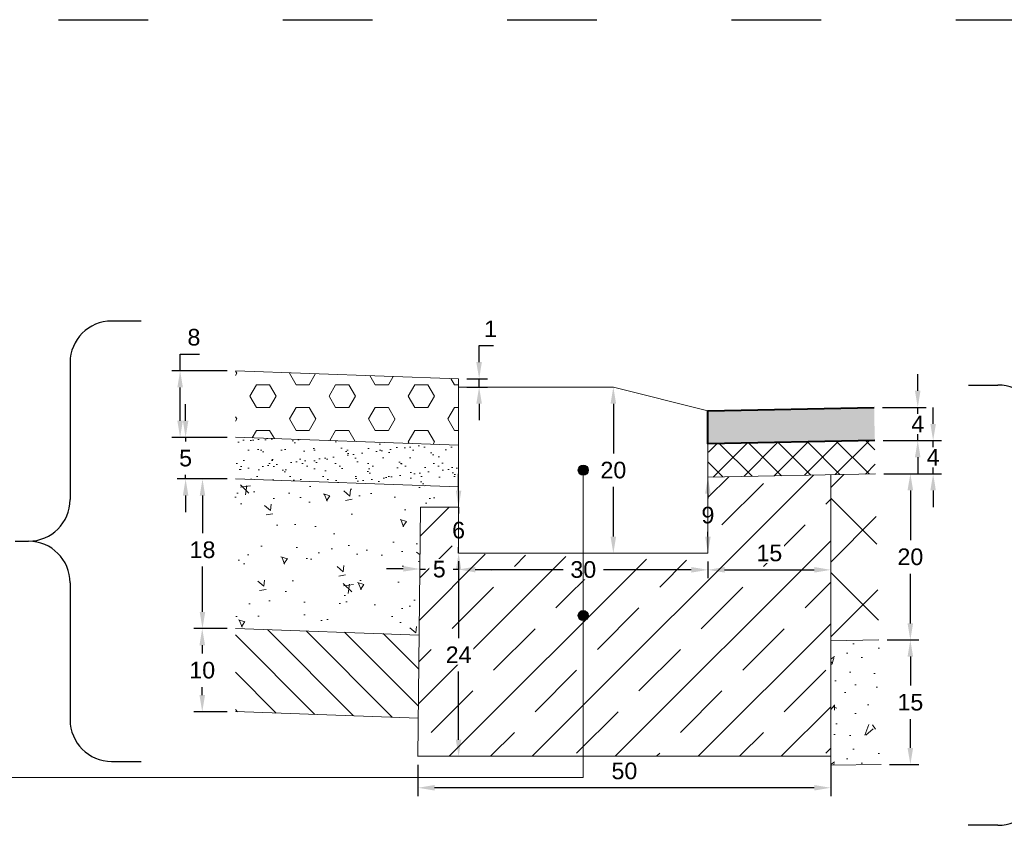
# Model space of a CAD drawing. Header units: millimetres. Extents: x 2422 to 2697, y 999 to 1037.
# Tile 8 of 48: x 2666.396 to 2667.581, y 999.343 to 1000.313. Entities that reach past the tile are written whole.
import ezdxf

# ---------------------------------------------------------------- set-up
doc = ezdxf.new("R2010")
doc.units = ezdxf.units.MM
doc.linetypes.add('ACAD_ISO03W100', pattern=[30, 12, -18])
for name, color, linetype, lineweight, true_color in [('1_warstwa_ścier.', 7, 'Continuous', 15, 0x636363), ('2_warstwa_wiąż.', 7, 'Continuous', 13, 0x8d8268), ('_PN-nawierzchnia_asfalt', 250, 'Continuous', 40, 0x333333), ('Ulepszone_podloze_stab.', 7, 'Continuous', 13, 0x99410b)]:
    doc.layers.add(name, color=color, linetype=linetype, lineweight=lineweight, true_color=true_color)
doc.layers.add('1_warstwa_ścier._wypel', color=7, linetype='Continuous', true_color=0x636363, transparency=0.7)
doc.layers.add('4_podbudowa_pom.', color=7, linetype='Continuous', true_color=0x906713)
for name, color, linetype, lineweight in [('_JB_Opisowe', 7, 'Continuous', 0), ('_JB_Podsypka', 30, 'Continuous', 9), ('_JB_Wypełnienie_Ronda', 7, 'Continuous', 9), ('_JB_Ława', 1, 'Continuous', 13), ('_PN-konstrukcja_linie', 7, 'Continuous', 18), ('_SZK-wymiary_0.2', 7, 'Continuous', 15), ('kraweznik', 5, 'Continuous', 13)]:
    doc.layers.add(name, color=color, linetype=linetype, lineweight=lineweight)
doc.layers.add('_SZK-opis_0.2', color=7, linetype='Continuous')
doc.layers.add('TEMP', color=80, linetype='Continuous', plot=False)
doc.styles.add('standard szczeg', font='arial.ttf', dxfattribs={"height": 0.02})
doc.dimstyles.new('p normalny szczeg.', dxfattribs={"dimtxt": 0.02, "dimasz": 0.02, "dimexe": 0.01, "dimexo": 0.01, "dimgap": 0.01, "dimtad": 1, "dimtih": 1, "dimtoh": 1, "dimdec": 0, "dimlfac": 100, "dimzin": 1, "dimtxsty": 'standard szczeg', "dimcen": 2.5, "dimazin": 0, "dimtfac": 1, "dimtdec": 0, "dimtmove": 0, "dimatfit": 3, "dimfxl": 1, "dimarcsym": 0})

# ---------------------------------------------------------------- blocks, each defined once
blk = doc.blocks.new('*D299')
at = {"layer": '_SZK-wymiary_0.2', "color": 0, "lineweight": -2, "transparency": 16777216}
for p, q in [((2667.4396, 999.5662), (2667.4776, 999.5662)), ((2667.4676, 999.5462), (2667.4676, 999.5115)), ((2667.4676, 999.4363), (2667.4676, 999.471)), ((2667.4426, 999.4163), (2667.4776, 999.4163))]:
    blk.add_line(p, q, dxfattribs=at)
at = {"layer": '_SZK-wymiary_0.2', "color": 0, "transparency": 16777216}
for points in [[(2667.4642, 999.5462), (2667.4709, 999.5462), (2667.4676, 999.5662)], [(2667.4642, 999.4363), (2667.4709, 999.4363), (2667.4676, 999.4163)]]:
    blk.add_solid(points, dxfattribs=at)
at = {"layer": 'Defpoints', "color": 0, "transparency": 16777216}
for p in [(2667.4296, 999.5662), (2667.4326, 999.4163), (2667.4676, 999.4163)]:
    blk.add_point(p, dxfattribs=at)
at = {"layer": '_SZK-wymiary_0.2', "color": 0, "transparency": 16777216, "insert": (2667.4676, 999.4912), "char_height": 0.02, "attachment_point": 5, "style": 'standard szczeg'}
blk.add_mtext('15', dxfattribs=at)
blk = doc.blocks.new('*D300')
at = {"layer": '_SZK-wymiary_0.2', "color": 0, "lineweight": -2, "transparency": 16777216}
for p, q in [((2667.4356, 999.7662), (2667.4776, 999.7662)), ((2667.4676, 999.7462), (2667.4676, 999.6864)), ((2667.4676, 999.5862), (2667.4676, 999.646)), ((2667.4396, 999.5662), (2667.4776, 999.5662))]:
    blk.add_line(p, q, dxfattribs=at)
at = {"layer": '_SZK-wymiary_0.2', "color": 0, "transparency": 16777216}
for points in [[(2667.4642, 999.7462), (2667.4709, 999.7462), (2667.4676, 999.7662)], [(2667.4642, 999.5862), (2667.4709, 999.5862), (2667.4676, 999.5662)]]:
    blk.add_solid(points, dxfattribs=at)
at = {"layer": 'Defpoints', "color": 0, "transparency": 16777216}
for p in [(2667.4256, 999.7662), (2667.4296, 999.5662), (2667.4676, 999.5662)]:
    blk.add_point(p, dxfattribs=at)
at = {"layer": '_SZK-wymiary_0.2', "color": 0, "transparency": 16777216, "insert": (2667.4676, 999.6662), "char_height": 0.02, "attachment_point": 5, "style": 'standard szczeg'}
blk.add_mtext('20', dxfattribs=at)
blk = doc.blocks.new('*D301')
at = {"layer": '_SZK-wymiary_0.2', "color": 0, "lineweight": -2, "transparency": 16777216}
for p, q in [((2667.4765, 999.8662), (2667.4765, 999.8862)), ((2667.434, 999.8462), (2667.4865, 999.8462)), ((2667.4765, 999.8062), (2667.4765, 999.8462)), ((2667.4348, 999.8062), (2667.4865, 999.8062)), ((2667.4765, 999.7862), (2667.4765, 999.7662))]:
    blk.add_line(p, q, dxfattribs=at)
at = {"layer": '_SZK-wymiary_0.2', "color": 0, "transparency": 16777216}
for points in [[(2667.4731, 999.8662), (2667.4798, 999.8662), (2667.4765, 999.8462)], [(2667.4731, 999.7862), (2667.4798, 999.7862), (2667.4765, 999.8062)]]:
    blk.add_solid(points, dxfattribs=at)
at = {"layer": 'Defpoints', "color": 0, "transparency": 16777216}
for p in [(2667.424, 999.8462), (2667.4765, 999.8462), (2667.4248, 999.8062)]:
    blk.add_point(p, dxfattribs=at)
at = {"layer": '_SZK-wymiary_0.2', "color": 0, "transparency": 16777216, "insert": (2667.4765, 999.8262), "char_height": 0.02, "attachment_point": 5, "style": 'standard szczeg', "bg_fill": 3, "box_fill_scale": 1.1, "bg_fill_color": 256, "bg_fill_true_color": 13158600, "bg_fill_transparency": 0}
blk.add_mtext('4', dxfattribs=at)
blk = doc.blocks.new('*D302')
at = {"layer": '_SZK-wymiary_0.2', "color": 0, "lineweight": -2, "transparency": 16777216}
for p, q in [((2667.495, 999.8262), (2667.495, 999.8462)), ((2667.4348, 999.8062), (2667.505, 999.8062)), ((2667.495, 999.7662), (2667.495, 999.8062)), ((2667.4356, 999.7662), (2667.505, 999.7662)), ((2667.495, 999.7462), (2667.495, 999.7262))]:
    blk.add_line(p, q, dxfattribs=at)
at = {"layer": '_SZK-wymiary_0.2', "color": 0, "transparency": 16777216}
for points in [[(2667.4917, 999.8262), (2667.4983, 999.8262), (2667.495, 999.8062)], [(2667.4917, 999.7462), (2667.4983, 999.7462), (2667.495, 999.7662)]]:
    blk.add_solid(points, dxfattribs=at)
at = {"layer": 'Defpoints', "color": 0, "transparency": 16777216}
for p in [(2667.4248, 999.8062), (2667.495, 999.8062), (2667.4256, 999.7662)]:
    blk.add_point(p, dxfattribs=at)
at = {"layer": '_SZK-wymiary_0.2', "color": 0, "transparency": 16777216, "insert": (2667.495, 999.7862), "char_height": 0.02, "attachment_point": 5, "style": 'standard szczeg', "bg_fill": 3, "box_fill_scale": 1.1, "bg_fill_color": 256, "bg_fill_true_color": 13158600, "bg_fill_transparency": 0}
blk.add_mtext('4', dxfattribs=at)
blk = doc.blocks.new('*D303')
at = {"layer": '_SZK-wymiary_0.2', "color": 0, "lineweight": -2, "transparency": 16777216}
for p, q in [((2666.9487, 999.9006), (2666.9487, 999.9206)), ((2666.9487, 999.9206), (2666.966, 999.9206)), ((2666.934, 999.8806), (2666.9587, 999.8806)), ((2666.9487, 999.8706), (2666.9487, 999.8806)), ((2666.934, 999.8706), (2666.9587, 999.8706)), ((2666.9487, 999.8506), (2666.9487, 999.8306))]:
    blk.add_line(p, q, dxfattribs=at)
at = {"layer": '_SZK-wymiary_0.2', "color": 0, "transparency": 16777216}
for points in [[(2666.9453, 999.9006), (2666.952, 999.9006), (2666.9487, 999.8806)], [(2666.9453, 999.8506), (2666.952, 999.8506), (2666.9487, 999.8706)]]:
    blk.add_solid(points, dxfattribs=at)
at = {"layer": 'Defpoints', "color": 0, "transparency": 16777216}
for p in [(2666.924, 999.8806), (2666.9487, 999.8806), (2666.924, 999.8706)]:
    blk.add_point(p, dxfattribs=at)
at = {"layer": '_SZK-wymiary_0.2', "color": 0, "transparency": 16777216, "insert": (2666.9624, 999.9407), "char_height": 0.02, "attachment_point": 5, "style": 'standard szczeg', "bg_fill": 3, "box_fill_scale": 1.1, "bg_fill_color": 256, "bg_fill_true_color": 13158600, "bg_fill_transparency": 0}
blk.add_mtext('1', dxfattribs=at)
blk = doc.blocks.new('*D304')
at = {"layer": '_SZK-wymiary_0.2', "color": 0, "lineweight": -2, "transparency": 16777216}
for p, q in [((2667.1102, 999.8506), (2667.1102, 999.7908)), ((2667.1102, 999.6906), (2667.1102, 999.7504))]:
    blk.add_line(p, q, dxfattribs=at)
at = {"layer": '_SZK-wymiary_0.2', "color": 0, "transparency": 16777216}
for points in [[(2667.1068, 999.8506), (2667.1135, 999.8506), (2667.1102, 999.8706)], [(2667.1068, 999.6906), (2667.1135, 999.6906), (2667.1102, 999.6706)]]:
    blk.add_solid(points, dxfattribs=at)
at = {"layer": 'Defpoints', "color": 0, "transparency": 16777216}
for p in [(2667.1102, 999.8706), (2667.1102, 999.6706), (2667.1102, 999.6706)]:
    blk.add_point(p, dxfattribs=at)
at = {"layer": '_SZK-wymiary_0.2', "color": 0, "transparency": 16777216, "insert": (2667.1102, 999.7706), "char_height": 0.02, "attachment_point": 5, "style": 'standard szczeg', "bg_fill": 3, "box_fill_scale": 1.1, "bg_fill_color": 256, "bg_fill_true_color": 13158600, "bg_fill_transparency": 0}
blk.add_mtext('20', dxfattribs=at)
blk = doc.blocks.new('*D338')
at = {"layer": '_SZK-wymiary_0.2', "color": 0, "lineweight": -2, "transparency": 16777216}
for p, q in [((2666.875, 999.416), (2666.875, 999.3783)), ((2667.3719, 999.4162), (2667.3719, 999.3783)), ((2667.3519, 999.3883), (2666.895, 999.3883))]:
    blk.add_line(p, q, dxfattribs=at)
at = {"layer": '_SZK-wymiary_0.2', "color": 0, "transparency": 16777216}
for points in [[(2666.895, 999.3916), (2666.895, 999.385), (2666.875, 999.3883)], [(2667.3519, 999.3916), (2667.3519, 999.385), (2667.3719, 999.3883)]]:
    blk.add_solid(points, dxfattribs=at)
at = {"layer": 'Defpoints', "color": 0, "transparency": 16777216}
for p in [(2666.875, 999.426), (2667.3719, 999.4262), (2666.875, 999.3883)]:
    blk.add_point(p, dxfattribs=at)
at = {"layer": '_SZK-wymiary_0.2', "color": 0, "transparency": 16777216, "insert": (2667.1235, 999.4085), "char_height": 0.02, "attachment_point": 5, "style": 'standard szczeg', "bg_fill": 3, "box_fill_scale": 1.1, "bg_fill_color": 256, "bg_fill_true_color": 13158600, "bg_fill_transparency": 0}
blk.add_mtext('50', dxfattribs=at)
blk = doc.blocks.new('*D339')
at = {"layer": '_SZK-wymiary_0.2', "color": 0, "lineweight": -2, "transparency": 16777216}
for p, q in [((2666.924, 999.6611), (2666.924, 999.6411)), ((2667.224, 999.6606), (2667.224, 999.6406)), ((2666.944, 999.6511), (2667.0497, 999.6509)), ((2667.204, 999.6507), (2667.0983, 999.6508))]:
    blk.add_line(p, q, dxfattribs=at)
at = {"layer": '_SZK-wymiary_0.2', "color": 0, "transparency": 16777216}
for points in [[(2666.944, 999.6544), (2666.944, 999.6478), (2666.924, 999.6511)], [(2667.204, 999.654), (2667.204, 999.6473), (2667.224, 999.6506)]]:
    blk.add_solid(points, dxfattribs=at)
at = {"layer": 'Defpoints', "color": 0, "transparency": 16777216}
for p in [(2666.924, 999.6711), (2667.224, 999.6706), (2667.224, 999.6506)]:
    blk.add_point(p, dxfattribs=at)
at = {"layer": '_SZK-wymiary_0.2', "color": 0, "transparency": 16777216, "insert": (2667.074, 999.6509), "char_height": 0.02, "attachment_point": 5, "style": 'standard szczeg', "bg_fill": 3, "box_fill_scale": 1.1, "bg_fill_color": 256, "bg_fill_true_color": 13158600, "bg_fill_transparency": 0}
blk.add_mtext('30', dxfattribs=at)
blk = doc.blocks.new('*D340')
at = {"layer": '_SZK-wymiary_0.2', "color": 0, "lineweight": -2, "transparency": 16777216}
for p, q in [((2666.8574, 999.6518), (2666.8374, 999.652)), ((2666.8774, 999.6516), (2666.8841, 999.6515)), ((2666.924, 999.6511), (2666.9173, 999.6512)), ((2666.944, 999.6509), (2666.964, 999.6507))]:
    blk.add_line(p, q, dxfattribs=at)
at = {"layer": '_SZK-wymiary_0.2', "color": 0, "transparency": 16777216}
for points in [[(2666.8575, 999.6552), (2666.8574, 999.6485), (2666.8774, 999.6516)], [(2666.944, 999.6542), (2666.9439, 999.6476), (2666.924, 999.6511)]]:
    blk.add_solid(points, dxfattribs=at)
at = {"layer": 'Defpoints', "color": 0, "transparency": 16777216}
for p in [(2666.8774, 999.6516), (2666.8774, 999.6516), (2666.924, 999.6511)]:
    blk.add_point(p, dxfattribs=at)
at = {"layer": '_SZK-wymiary_0.2', "color": 0, "transparency": 16777216, "insert": (2666.9007, 999.6514), "char_height": 0.02, "attachment_point": 5, "style": 'standard szczeg', "bg_fill": 3, "box_fill_scale": 1.1, "bg_fill_color": 256, "bg_fill_true_color": 13158600, "bg_fill_transparency": 0}
blk.add_mtext('5', dxfattribs=at)
blk = doc.blocks.new('*D341')
at = {"layer": '_SZK-wymiary_0.2', "color": 0, "lineweight": -2, "transparency": 16777216}
blk.add_line((2667.244, 999.6506), (2667.3519, 999.6506), dxfattribs=at)
at = {"layer": '_SZK-wymiary_0.2', "color": 0, "transparency": 16777216}
for points in [[(2667.244, 999.654), (2667.244, 999.6473), (2667.224, 999.6506)], [(2667.3519, 999.654), (2667.3519, 999.6473), (2667.3719, 999.6506)]]:
    blk.add_solid(points, dxfattribs=at)
at = {"layer": 'Defpoints', "color": 0, "transparency": 16777216}
for p in [(2667.224, 999.6506), (2667.3719, 999.6506), (2667.3719, 999.6506)]:
    blk.add_point(p, dxfattribs=at)
at = {"layer": '_SZK-wymiary_0.2', "color": 0, "transparency": 16777216, "insert": (2667.2979, 999.6708), "char_height": 0.02, "attachment_point": 5, "style": 'standard szczeg', "bg_fill": 3, "box_fill_scale": 1.1, "bg_fill_color": 256, "bg_fill_true_color": 13158600, "bg_fill_transparency": 0}
blk.add_mtext('15', dxfattribs=at)
blk = doc.blocks.new('*D342')
at = {"layer": '_SZK-wymiary_0.2', "color": 0, "lineweight": -2, "transparency": 16777216}
for p, q in [((2666.924, 999.6506), (2666.924, 999.5685)), ((2666.924, 999.4462), (2666.924, 999.5284))]:
    blk.add_line(p, q, dxfattribs=at)
at = {"layer": '_SZK-wymiary_0.2', "color": 0, "transparency": 16777216}
for points in [[(2666.9207, 999.6506), (2666.9273, 999.6506), (2666.924, 999.6706)], [(2666.9207, 999.4462), (2666.9273, 999.4462), (2666.924, 999.4262)]]:
    blk.add_solid(points, dxfattribs=at)
at = {"layer": 'Defpoints', "color": 0, "transparency": 16777216}
for p in [(2666.924, 999.6706), (2666.924, 999.4262), (2666.924, 999.4262)]:
    blk.add_point(p, dxfattribs=at)
at = {"layer": '_SZK-wymiary_0.2', "color": 0, "transparency": 16777216, "insert": (2666.924, 999.5484), "char_height": 0.02, "attachment_point": 5, "style": 'standard szczeg', "bg_fill": 3, "box_fill_scale": 1.1, "bg_fill_color": 256, "bg_fill_true_color": 13158600, "bg_fill_transparency": 0}
blk.add_mtext('24', dxfattribs=at)
blk = doc.blocks.new('*D343')
at = {"layer": '_SZK-wymiary_0.2', "color": 0, "lineweight": -2, "transparency": 16777216}
for p, q in [((2666.924, 999.746), (2666.924, 999.766)), ((2666.924, 999.726), (2666.924, 999.7185)), ((2666.924, 999.6706), (2666.924, 999.6781)), ((2666.924, 999.6506), (2666.924, 999.6306))]:
    blk.add_line(p, q, dxfattribs=at)
at = {"layer": '_SZK-wymiary_0.2', "color": 0, "transparency": 16777216}
for points in [[(2666.9207, 999.746), (2666.9273, 999.746), (2666.924, 999.726)], [(2666.9207, 999.6506), (2666.9273, 999.6506), (2666.924, 999.6706)]]:
    blk.add_solid(points, dxfattribs=at)
at = {"layer": 'Defpoints', "color": 0, "transparency": 16777216}
for p in [(2666.924, 999.726), (2666.924, 999.726), (2666.924, 999.6706)]:
    blk.add_point(p, dxfattribs=at)
at = {"layer": '_SZK-wymiary_0.2', "color": 0, "transparency": 16777216, "insert": (2666.924, 999.6983), "char_height": 0.02, "attachment_point": 5, "style": 'standard szczeg', "bg_fill": 3, "box_fill_scale": 1.1, "bg_fill_color": 256, "bg_fill_true_color": 13158600, "bg_fill_transparency": 0}
blk.add_mtext('6', dxfattribs=at)
blk = doc.blocks.new('*D344')
at = {"layer": '_SZK-wymiary_0.2', "color": 0, "lineweight": -2, "transparency": 16777216}
for p, q in [((2667.224, 999.7422), (2667.224, 999.7366)), ((2667.224, 999.6906), (2667.224, 999.6962))]:
    blk.add_line(p, q, dxfattribs=at)
at = {"layer": '_SZK-wymiary_0.2', "color": 0, "transparency": 16777216}
for points in [[(2667.2273, 999.7422), (2667.2206, 999.7422), (2667.224, 999.7622)], [(2667.2273, 999.6906), (2667.2207, 999.6906), (2667.224, 999.6706)]]:
    blk.add_solid(points, dxfattribs=at)
at = {"layer": 'Defpoints', "color": 0, "transparency": 16777216}
for p in [(2667.224, 999.7622), (2667.224, 999.7622), (2667.224, 999.6706)]:
    blk.add_point(p, dxfattribs=at)
at = {"layer": '_SZK-wymiary_0.2', "color": 0, "transparency": 16777216, "insert": (2667.224, 999.7164), "char_height": 0.02, "attachment_point": 5, "style": 'standard szczeg', "bg_fill": 3, "box_fill_scale": 1.1, "bg_fill_color": 256, "bg_fill_true_color": 13158600, "bg_fill_transparency": 0}
blk.add_mtext('9', dxfattribs=at)
blk = doc.blocks.new('*D366')
at = {"layer": '_SZK-wymiary_0.2', "color": 0, "lineweight": -2, "transparency": 16777216}
for p, q in [((2666.6455, 999.76), (2666.6058, 999.76)), ((2666.6158, 999.74), (2666.6158, 999.6949)), ((2666.6158, 999.5999), (2666.6158, 999.6545)), ((2666.6455, 999.5799), (2666.6058, 999.5799))]:
    blk.add_line(p, q, dxfattribs=at)
at = {"layer": '_SZK-wymiary_0.2', "color": 0, "transparency": 16777216}
for points in [[(2666.6191, 999.74), (2666.6125, 999.74), (2666.6158, 999.76)], [(2666.6191, 999.5999), (2666.6125, 999.5999), (2666.6158, 999.5799)]]:
    blk.add_solid(points, dxfattribs=at)
at = {"layer": 'Defpoints', "color": 0, "transparency": 16777216}
for p in [(2666.6555, 999.76), (2666.6158, 999.5799), (2666.6555, 999.5799)]:
    blk.add_point(p, dxfattribs=at)
at = {"layer": '_SZK-wymiary_0.2', "color": 0, "transparency": 16777216, "insert": (2666.6158, 999.6747), "char_height": 0.02, "attachment_point": 5, "style": 'standard szczeg'}
blk.add_mtext('18', dxfattribs=at)
blk = doc.blocks.new('*D367')
at = {"layer": '_SZK-wymiary_0.2', "color": 0, "lineweight": -2, "transparency": 16777216}
for p, q in [((2666.6455, 999.5799), (2666.6055, 999.5799)), ((2666.6155, 999.5599), (2666.6155, 999.55)), ((2666.6155, 999.4998), (2666.6155, 999.5096)), ((2666.6455, 999.4798), (2666.6055, 999.4798))]:
    blk.add_line(p, q, dxfattribs=at)
at = {"layer": '_SZK-wymiary_0.2', "color": 0, "transparency": 16777216}
for points in [[(2666.6189, 999.5599), (2666.6122, 999.5599), (2666.6155, 999.5799)], [(2666.6189, 999.4998), (2666.6122, 999.4998), (2666.6155, 999.4798)]]:
    blk.add_solid(points, dxfattribs=at)
at = {"layer": 'Defpoints', "color": 0, "transparency": 16777216}
for p in [(2666.6555, 999.5799), (2666.6155, 999.4798), (2666.6555, 999.4798)]:
    blk.add_point(p, dxfattribs=at)
at = {"layer": '_SZK-wymiary_0.2', "color": 0, "transparency": 16777216, "insert": (2666.6155, 999.5298), "char_height": 0.02, "attachment_point": 5, "style": 'standard szczeg'}
blk.add_mtext('10', dxfattribs=at)
blk = doc.blocks.new('*D368')
at = {"layer": '_SZK-wymiary_0.2', "color": 0, "lineweight": -2, "transparency": 16777216}
for p, q in [((2666.5889, 999.8903), (2666.5889, 999.9103)), ((2666.5889, 999.9103), (2666.6121, 999.9103)), ((2666.6455, 999.8903), (2666.5789, 999.8903)), ((2666.5889, 999.83), (2666.5889, 999.8703)), ((2666.6455, 999.81), (2666.5789, 999.81))]:
    blk.add_line(p, q, dxfattribs=at)
at = {"layer": '_SZK-wymiary_0.2', "color": 0, "transparency": 16777216}
for points in [[(2666.5856, 999.8703), (2666.5922, 999.8703), (2666.5889, 999.8903)], [(2666.5856, 999.83), (2666.5922, 999.83), (2666.5889, 999.81)]]:
    blk.add_solid(points, dxfattribs=at)
at = {"layer": 'Defpoints', "color": 0, "transparency": 16777216}
for p in [(2666.5889, 999.8903), (2666.6555, 999.8903), (2666.6555, 999.81)]:
    blk.add_point(p, dxfattribs=at)
at = {"layer": '_SZK-wymiary_0.2', "color": 0, "transparency": 16777216, "insert": (2666.6055, 999.9305), "char_height": 0.02, "attachment_point": 5, "style": 'standard szczeg', "bg_fill": 3, "box_fill_scale": 1.1, "bg_fill_color": 256, "bg_fill_true_color": 13158600, "bg_fill_transparency": 0}
blk.add_mtext('8', dxfattribs=at)
blk = doc.blocks.new('*D369')
at = {"layer": '_SZK-wymiary_0.2', "color": 0, "lineweight": -2, "transparency": 16777216}
for p, q in [((2666.5955, 999.83), (2666.5955, 999.85)), ((2666.6455, 999.81), (2666.5855, 999.81)), ((2666.5955, 999.81), (2666.5955, 999.8052)), ((2666.6455, 999.76), (2666.5855, 999.76)), ((2666.5955, 999.76), (2666.5955, 999.7648)), ((2666.5955, 999.74), (2666.5955, 999.72))]:
    blk.add_line(p, q, dxfattribs=at)
at = {"layer": '_SZK-wymiary_0.2', "color": 0, "transparency": 16777216}
for points in [[(2666.5988, 999.83), (2666.5922, 999.83), (2666.5955, 999.81)], [(2666.5988, 999.74), (2666.5922, 999.74), (2666.5955, 999.76)]]:
    blk.add_solid(points, dxfattribs=at)
at = {"layer": 'Defpoints', "color": 0, "transparency": 16777216}
for p in [(2666.6555, 999.81), (2666.5955, 999.76), (2666.6555, 999.76)]:
    blk.add_point(p, dxfattribs=at)
at = {"layer": '_SZK-wymiary_0.2', "color": 0, "transparency": 16777216, "insert": (2666.5955, 999.785), "char_height": 0.02, "attachment_point": 5, "style": 'standard szczeg', "bg_fill": 3, "box_fill_scale": 1.1, "bg_fill_color": 256, "bg_fill_true_color": 13158600, "bg_fill_transparency": 0}
blk.add_mtext('5', dxfattribs=at)

msp = doc.modelspace()

# ---------------------------------------------------------------- hatches: boundary and pattern name
at = {"layer": '1_warstwa_ścier._wypel', "lineweight": 13, "ltscale": 0.09, "transparency": 33554508}
h = msp.add_hatch(color=7, dxfattribs=at)
h.dxf.hatch_style = 1
h.paths.add_polyline_path([(2667.224, 999.8422), (2667.224, 999.8022), (2667.4248, 999.8062), (2667.424, 999.8462)])
at = {"layer": '2_warstwa_wiąż.', "lineweight": 13, "ltscale": 0.09}
h = msp.add_hatch(dxfattribs=at)
h.set_pattern_fill('ANSI37', scale=0.008, angle=90)
h.set_pattern_definition([(135, (149.028833, -866.293069), (-0.01796051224, -0.01796051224), []), (225, (149.028833, -866.293069), (0.01796051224, -0.01796051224), [])])
h.paths.add_polyline_path([(2667.4248, 999.8062), (2667.2248, 999.8022), (2667.224, 999.7622), (2667.4256, 999.7662)])
at = {"layer": '4_podbudowa_pom.', "lineweight": 13, "ltscale": 0.09}
h = msp.add_hatch(dxfattribs=at)
h.set_pattern_fill('ANSI37', scale=0.02, angle=90)
h.set_pattern_definition([(135, (-828.738006, 825.97539), (-0.0449012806, -0.0449012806), []), (225, (-828.738006, 825.97539), (0.0449012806, -0.0449012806), [])])
h.paths.add_polyline_path([(2667.3719, 999.5651), (2667.3719, 999.7653), (2667.4256, 999.7662), (2667.4296, 999.5662)])
h = msp.add_hatch(dxfattribs=at)
h.set_pattern_fill('AR-CONC', scale=0.0005, angle=89.9639)
h.set_pattern_definition([(139.9639045, (147.07932, -865.48672), (0.008026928, 0.0910872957), [0.009525, -0.104775]), (84.9639045, (147.07932, -865.48672), (-0.095539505, -0.0175615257), [0.00762, -0.083820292]), (190.4153492, (147.07999, -865.47913), (-0.0875125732, 0.0735257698), [0.0080950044, -0.0890451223]), (136.1481045, (147.05392, -865.4867), (0.0211065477, 0.1355262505), [0.0142875, -0.1571625]), (186.599462, (147.05568, -865.4754), (-0.123638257, 0.118779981), [0.0121425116, -0.133567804]), (81.1480557, (147.05392, -865.4867), (-0.123638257, 0.118779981), [0.0114299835, -0.125729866]), (110.9639045, (147.06028, -865.474004), (0.0511803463, 0.0757749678), [0.009525, -0.104775]), (55.9639045, (147.06028, -865.474), (-0.0920744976, 0.030959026), [0.00762, -0.08382]), (161.4153495, (147.06454, -865.46769), (-0.0408941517, 0.1067339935), [0.0080950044, -0.0890449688]), (127.4639045, (147.07932, -865.486716), (-0.04227653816, 0.00157093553), [0, -0.082804, 0, -0.08509, 0, -0.0841375]), (97.4639045, (147.07932, -865.486716), (-0.0500692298, 0.03344138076), [0, -0.048514, 0, -0.080899, 0, -0.0320675]), (57.4639045, (147.079302, -865.515037), (0.00290708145, 0.06779347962), [0, -0.03175, 0, -0.09906, 0, -0.131445]), (47.4639045, (147.079294, -865.52774), (-0.0126665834, 0.0740725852), [0, -0.041275, 0, -0.065786, 0, -0.093345])])
h.paths.add_polyline_path([(2666.6555, 999.5801), (2666.6555, 999.7602), (2666.924, 999.7506), (2666.924, 999.726), (2666.8782, 999.726), (2666.8766, 999.5721)])
h = msp.add_hatch(dxfattribs=at)
h.set_pattern_fill('CONC', scale=0.005, angle=90)
h.set_pattern_definition([(90, (4.33854, -7.85206), (-0.127, 2e-16), [0, -0.127]), (90, (4.38299, -7.85079), (-0.127, 2e-16), [0, -0.127]), (90, (4.31441, -7.84698), (-0.127, 2e-16), [0, -0.127]), (68.1986, (4.35378, -7.91302), (0.12699998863, 0.38100003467), [0.013678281, -0.670237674]), (306.8699, (4.35886, -7.90032), (-0.25400001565, 0.38099998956), [0.00635, -0.62865]), (220.6013, (4.36267, -7.9054), (0.761999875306, 0.6350000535), [0.011708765, -1.159173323]), (296.5651, (4.37791, -7.94731), (0.1270001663, -0.1269998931), [0.002839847, -0.281140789]), (56.3099, (4.37918, -7.94985), (0.1270001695, 0.25399994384), [0.004579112, -0.453325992]), (198.4349, (4.38172, -7.94604), (-0.2540000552, -0.1269997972), [0.004016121, -0.397593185]), (315, (4.39061, -7.86603), (0.1270000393, -3e-16), [0.005388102, -0.174216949]), (90, (4.39442, -7.86984), (-0.127, 0.127), [0.00762, -0.11938]), (225, (4.39442, -7.86222), (-2e-16, -0.1270000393), [0.005388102, -0.174216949]), (341.5651, (4.30933, -7.88127), (-0.2540000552, 0.1269997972), [0.004016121, -0.397593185]), (90, (4.31314, -7.88254), (-0.127, 0.127), [0.00635, -0.12065]), (233.1301, (4.31314, -7.87619), (-0.25400001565, -0.38099998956), [0.00635, -0.62865]), (303.6901, (4.30806, -7.94858), (-0.1270001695, 0.25399994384), [0.004579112, -0.453325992]), (71.5651, (4.3106, -7.95239), (-0.1269997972, -0.2540000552), [0.008032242, -0.393577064]), (216.8699, (4.31314, -7.94477), (0.38099998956, 0.25400001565), [0.00635, -0.62865]), (90, (4.31314, -7.91175), (-0.127, 2e-16), [0, -0.127]), (90, (4.34616, -7.94604), (-0.127, 2e-16), [0, -0.127]), (90, (4.39315, -7.91048), (-0.127, 2e-16), [0, -0.127]), (90, (4.35378, -7.87619), (-0.127, 2e-16), [0, -0.127]), (90, (4.33219, -7.91302), (-0.127, 2e-16), [0, -0.127]), (90, (4.32838, -7.94096), (-0.127, 2e-16), [0, -0.127]), (90, (4.336, -7.92953), (-0.127, 2e-16), [0, -0.127]), (90, (4.36648, -7.93461), (-0.127, 2e-16), [0, -0.127]), (90, (4.3614, -7.96509), (-0.127, 2e-16), [0, -0.127]), (90, (4.33219, -7.96382), (-0.127, 2e-16), [0, -0.127]), (90, (4.30425, -7.96763), (-0.127, 2e-16), [0, -0.127]), (90, (4.29917, -7.92826), (-0.127, 2e-16), [0, -0.127]), (90, (4.29409, -7.90032), (-0.127, 2e-16), [0, -0.127]), (90, (4.29917, -7.85587), (-0.127, 2e-16), [0, -0.127]), (90, (4.33854, -7.88635), (-0.127, 2e-16), [0, -0.127]), (90, (4.31568, -7.89905), (-0.127, 2e-16), [0, -0.127]), (90, (4.37664, -7.88889), (-0.127, 2e-16), [0, -0.127]), (90, (4.38299, -7.92699), (-0.127, 2e-16), [0, -0.127]), (90, (4.41093, -7.88889), (-0.127, 2e-16), [0, -0.127]), (90, (4.40331, -7.9308), (-0.127, 2e-16), [0, -0.127]), (90, (4.40712, -7.97144), (-0.127, 2e-16), [0, -0.127]), (90, (4.41347, -7.9562), (-0.127, 2e-16), [0, -0.127]), (90, (4.39569, -7.95493), (-0.127, 2e-16), [0, -0.127]), (90, (4.41601, -7.86984), (-0.127, 2e-16), [0, -0.127]), (90, (4.36394, -7.8546), (-0.127, 2e-16), [0, -0.127]), (90, (4.32584, -7.86095), (-0.127, 2e-16), [0, -0.127]), (90, (4.41728, -7.91937), (-0.127, 2e-16), [0, -0.127])])
h.paths.add_polyline_path([(2667.3719, 999.4156), (2667.3719, 999.5651), (2667.4296, 999.5662), (2667.4326, 999.4163)])
at = {"layer": '_JB_Podsypka', "ltscale": 0.09}
h = msp.add_hatch(dxfattribs=at)
h.set_pattern_fill('AR-SAND', scale=0.0005, angle=-0.0361, style=0)
h.set_pattern_definition([(37.4639045, (160.250382, -865.088927), (-0.00078459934, 0.02447116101), [0, -0.019304, 0, -0.02159, 0, -0.0206375]), (7.4639045, (160.250382, -865.088927), (0.02249873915, 0.03582708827), [0, -0.010414, 0, -0.017399, 0, -0.0066675]), (327.4639045, (160.23476, -865.088917), (0.03954965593, 4.694355e-05), [0, -0.00635, 0, -0.02286, 0, -0.029845]), (317.4639045, (160.23476, -865.088917), (0.03818483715, 0.0111224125), [0, -0.003175, 0, -0.014986, 0, -0.017145])])
h.paths.add_polyline_path([(2666.6555, 999.7602), (2666.6555, 999.8102), (2666.924, 999.8006), (2666.924, 999.7506)])
at = {"layer": '_JB_Wypełnienie_Ronda'}
h = msp.add_hatch(dxfattribs=at)
h.set_pattern_fill('HEX', color=240, scale=0.005)
h.set_pattern_definition([(0, (2664.251882, 999.873463), (0, 0.0274963), [0.015875, -0.03175]), (120, (2664.251882, 999.873463), (-0.0238125, -0.01374815), [0.015875, -0.03175]), (60, (2664.267757, 999.873463), (-0.0238125, 0.01374815), [0.015875, -0.03175])])
h.paths.add_polyline_path([(2666.6555, 999.8102), (2666.6555, 999.8903), (2666.924, 999.8806), (2666.924, 999.8006)])
at = {"layer": '_JB_Ława', "lineweight": 13}
h = msp.add_hatch(dxfattribs=at)
h.set_pattern_fill('JIS_STN_1E', scale=0.070659, style=0)
h.set_pattern_definition([(45, (2642.85877, 990.46139), (-0.04996362, 0.04996362), []), (45, (2642.908585, 990.46139), (-0.04996362, 0.04996362), [0.07065923, -0.03532962])])
h.paths.add_polyline_path([(2666.8782, 999.7262), (2666.875, 999.4262), (2667.3719, 999.4262), (2667.3719, 999.7651), (2667.224, 999.7622), (2667.224, 999.6614), (2667.2238, 999.6614), (2666.924, 999.6706), (2666.924, 999.7262)])
at = {"layer": '_SZK-opis_0.2', "ltscale": 0.09}
h = msp.add_hatch(color=256, dxfattribs=at)
h.dxf.hatch_style = 1
h.paths.add_polyline_path([(2667.068, 999.7706, 1), (2667.08, 999.7706, 1)])
h = msp.add_hatch(color=256, dxfattribs=at)
h.dxf.hatch_style = 1
h.paths.add_polyline_path([(2667.068, 999.5956, 1), (2667.08, 999.5956, 1)])
at = {"layer": 'Ulepszone_podloze_stab.', "ltscale": 0.09}
h = msp.add_hatch(dxfattribs=at)
h.set_pattern_fill('ANSI31', scale=0.01, angle=89.9639)
h.set_pattern_definition([(134.9639045, (-11.228978, -851.080445), (-0.02246477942, -0.02243649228), [])])
h.paths.add_polyline_path([(2666.6555, 999.48), (2666.6555, 999.5801), (2666.8766, 999.5726), (2666.8755, 999.4721)])

# ---------------------------------------------------------------- linework, layer by layer
at = {"layer": '_JB_Podsypka', "color": 7, "ltscale": 0.09}
for points in [[(2666.6555, 999.8102), (2666.924, 999.8006)], [(2666.924, 999.7506), (2666.6555, 999.7602)]]:
    msp.add_lwpolyline(points, dxfattribs=at)
at = {"layer": '_PN-konstrukcja_linie'}
msp.add_lwpolyline([(2667.3719, 999.5651), (2667.4296, 999.5662)], dxfattribs=at)
at = {"layer": '_PN-nawierzchnia_asfalt'}
msp.add_lwpolyline([(2667.4248, 999.8062), (2667.224, 999.8022), (2667.224, 999.8422), (2667.424, 999.8462)], dxfattribs=at)
at = {"layer": '_SZK-opis_0.2', "ltscale": 0.09}
for p, q in [((2666.542, 999.9501), (2666.5065, 999.9501)), ((2666.4565, 999.9001), (2666.4565, 999.7351)), ((2667.5375, 999.8731), (2667.573, 999.8731)), ((2666.3906, 999.6851), (2666.4065, 999.6851)), ((2666.4565, 999.6351), (2666.4565, 999.4701)), ((2666.5065, 999.4201), (2666.5422, 999.4201)), ((2667.573, 999.3431), (2667.5372, 999.3431))]:
    msp.add_line(p, q, dxfattribs=at)
for centre in [(2667.074, 999.7706), (2667.074, 999.5956)]:
    msp.add_circle(centre, 0.006, dxfattribs=at)
for centre, start, end in [((2666.5065, 999.9001), 90, 180), ((2667.573, 999.8231), 0, 90), ((2666.4065, 999.7351), 270, 0), ((2666.4065, 999.6351), 0, 90), ((2666.5065, 999.4701), 180, 270), ((2667.573, 999.3931), 270, 0)]:
    msp.add_arc(centre, 0.05, start, end, dxfattribs=at)
at = {"layer": '_SZK-wymiary_0.2', "ltscale": 0.02}
for points in [[(2666.875, 999.426), (2666.8782, 999.726)], [(2666.8782, 999.726), (2666.924, 999.726)]]:
    msp.add_lwpolyline(points, dxfattribs=at)
at = {"layer": 'TEMP', "linetype": 'ACAD_ISO03W100', "ltscale": 0.009}
msp.add_lwpolyline([(2657.5324, 1000.0128), (2657.5324, 1000.3128), (2680.1577, 1000.3128), (2680.1577, 999.9735)], dxfattribs=at)
at = {"layer": 'Ulepszone_podloze_stab.', "color": 7, "ltscale": 0.09}
for points in [[(2666.6555, 999.5801), (2666.8766, 999.5721)], [(2666.6555, 999.48), (2666.8755, 999.4721)]]:
    msp.add_lwpolyline(points, dxfattribs=at)

# ---------------------------------------------------------------- dimensions: what is measured, and where the dimension line sits
at = {"layer": '_SZK-wymiary_0.2'}
for base, p1, p2, picture, middle in [((2667.4676, 999.5662), (2667.4256, 999.7662), (2667.4296, 999.5662), '*D300', (2667.4676, 999.6662)), ((2667.4676, 999.4163), (2667.4296, 999.5662), (2667.4326, 999.4163), '*D299', (2667.4676, 999.4912))]:
    dim = msp.add_linear_dim(base=base, p1=p1, p2=p2, angle=90, dimstyle='p normalny szczeg.', dxfattribs=at)
    dim.commit()
    dim.dimension.update_dxf_attribs({"geometry": picture, "text_midpoint": middle})
for base, p1, p2, picture, middle in [((2666.6158, 999.5799), (2666.6555, 999.76), (2666.6555, 999.5799), '*D366', (2666.6158, 999.6747)), ((2666.6155, 999.4798), (2666.6555, 999.5799), (2666.6555, 999.4798), '*D367', (2666.6155, 999.5298))]:
    dim = msp.add_linear_dim(base=base, p1=p1, p2=p2, angle=270.0055, dimstyle='p normalny szczeg.', dxfattribs=at)
    dim.commit()
    dim.dimension.update_dxf_attribs({"geometry": picture, "text_midpoint": middle, "dimtype": 161})

# ---------------------------------------------------------------- next in the draw order: dimensions: what is measured, and where the dimension line sits
dim = msp.add_linear_dim(base=(2666.9487, 999.8806), p1=(2666.924, 999.8706), p2=(2666.924, 999.8806), angle=90, dimstyle='p normalny szczeg.', override={"dimtfill": 1}, dxfattribs=at)
dim.commit()
dim.dimension.update_dxf_attribs({"geometry": '*D303', "text_midpoint": (2666.9624, 999.9407)})
for base, p1, p2, picture, middle, dimtype in [((2666.5889, 999.8903), (2666.6555, 999.81), (2666.6555, 999.8903), '*D368', (2666.6055, 999.9103), 161), ((2667.4765, 999.8462), (2667.4248, 999.8062), (2667.424, 999.8462), '*D301', (2667.4765, 999.8262), 160)]:
    dim = msp.add_linear_dim(base=base, p1=p1, p2=p2, angle=90, dimstyle='p normalny szczeg.', override={"dimtfill": 1}, dxfattribs=at)
    dim.commit()
    dim.dimension.update_dxf_attribs({"geometry": picture, "text_midpoint": middle, "dimtype": dimtype})
dim = msp.add_aligned_dim(p1=(2667.1102, 999.8706), p2=(2667.1102, 999.6706), distance=0, dimstyle='p normalny szczeg.', override={"dimtfill": 1}, dxfattribs=at)
dim.commit()
dim.dimension.update_dxf_attribs({"geometry": '*D304', "text_midpoint": (2667.1102, 999.7706)})

# ---------------------------------------------------------------- next in the draw order: linework, layer by layer
at = {"layer": '1_warstwa_ścier.', "color": 7}
msp.add_lwpolyline([(2666.924, 999.8706), (2666.924, 999.8806), (2666.6555, 999.8903)], dxfattribs=at)

# ---------------------------------------------------------------- next in the draw order: dimensions: what is measured, and where the dimension line sits
at = {"layer": '_SZK-wymiary_0.2'}
for base, p1, p2, angle, picture, middle, dimtype in [((2666.5955, 999.76), (2666.6555, 999.81), (2666.6555, 999.76), 270.0055, '*D369', (2666.5955, 999.785), 161), ((2667.495, 999.8062), (2667.4256, 999.7662), (2667.4248, 999.8062), 90, '*D302', (2667.495, 999.7862), 160), ((2667.224, 999.6506), (2666.924, 999.6711), (2667.224, 999.6706), 359.9067, '*D339', (2667.074, 999.6509), 161)]:
    dim = msp.add_linear_dim(base=base, p1=p1, p2=p2, angle=angle, dimstyle='p normalny szczeg.', override={"dimtfill": 1}, dxfattribs=at)
    dim.commit()
    dim.dimension.update_dxf_attribs({"geometry": picture, "text_midpoint": middle, "dimtype": dimtype})

# ---------------------------------------------------------------- next in the draw order: dimensions: what is measured, and where the dimension line sits
for p1, p2, picture, middle in [((2667.224, 999.6506), (2667.3719, 999.6506), '*D341', (2667.2979, 999.6708)), ((2666.924, 999.6511), (2666.8774, 999.6516), '*D340', (2666.9007, 999.6514))]:
    dim = msp.add_aligned_dim(p1=p1, p2=p2, distance=0, dimstyle='p normalny szczeg.', override={"dimtfill": 1}, dxfattribs=at)
    dim.commit()
    dim.dimension.update_dxf_attribs({"geometry": picture, "text_midpoint": middle})

# ---------------------------------------------------------------- next in the draw order: dimensions: what is measured, and where the dimension line sits
dim = msp.add_linear_dim(base=(2667.224, 999.7622), p1=(2667.224, 999.6706), p2=(2667.224, 999.7622), angle=90.0257, dimstyle='p normalny szczeg.', override={"dimtfill": 1}, dxfattribs=at)
dim.commit()
dim.dimension.update_dxf_attribs({"geometry": '*D344', "text_midpoint": (2667.224, 999.7164), "dimtype": 161})
dim = msp.add_aligned_dim(p1=(2666.924, 999.6706), p2=(2666.924, 999.4262), distance=0, dimstyle='p normalny szczeg.', override={"dimtfill": 1}, dxfattribs=at)
dim.commit()
dim.dimension.update_dxf_attribs({"geometry": '*D342', "text_midpoint": (2666.924, 999.5484)})

# ---------------------------------------------------------------- next in the draw order: linework, layer by layer
at = {"layer": '_PN-konstrukcja_linie'}
msp.add_lwpolyline([(2667.224, 999.7622), (2667.4256, 999.7662)], dxfattribs=at)

# ---------------------------------------------------------------- next in the draw order: dimensions: what is measured, and where the dimension line sits
at = {"layer": '_SZK-wymiary_0.2'}
dim = msp.add_aligned_dim(p1=(2666.924, 999.6706), p2=(2666.924, 999.726), distance=0, dimstyle='p normalny szczeg.', override={"dimtfill": 1}, dxfattribs=at)
dim.commit()
dim.dimension.update_dxf_attribs({"geometry": '*D343', "text_midpoint": (2666.924, 999.6983)})
dim = msp.add_linear_dim(base=(2666.875, 999.3883), p1=(2667.3719, 999.4262), p2=(2666.875, 999.426), angle=180, dimstyle='p normalny szczeg.', override={"dimtfill": 1}, dxfattribs=at)
dim.commit()
dim.dimension.update_dxf_attribs({"geometry": '*D338', "text_midpoint": (2667.1235, 999.4085)})

# ---------------------------------------------------------------- next in the draw order: linework, layer by layer
at = {"layer": '_JB_Opisowe', "ltscale": 0.09}
msp.add_lwpolyline([(2665.9739, 999.4005), (2667.074, 999.4005), (2667.074, 999.7706)], dxfattribs=at)
at = {"layer": '_JB_Ława', "color": 7}
for points in [[(2667.3719, 999.7653), (2667.3719, 999.4262)], [(2667.3719, 999.4262), (2666.875, 999.4262)]]:
    msp.add_lwpolyline(points, dxfattribs=at)
at = {"layer": '_PN-konstrukcja_linie', "ltscale": 0.02}
msp.add_lwpolyline([(2667.4326, 999.4163), (2667.3719, 999.4156), (2667.3719, 999.4262)], dxfattribs=at)
at = {"layer": 'kraweznik', "color": 7}
msp.add_lwpolyline([(2666.924, 999.8706), (2666.924, 999.6706), (2667.224, 999.6706), (2667.224, 999.8422), (2667.1102, 999.8706)], close=True, dxfattribs=at)

doc.saveas('drawing.dxf')
